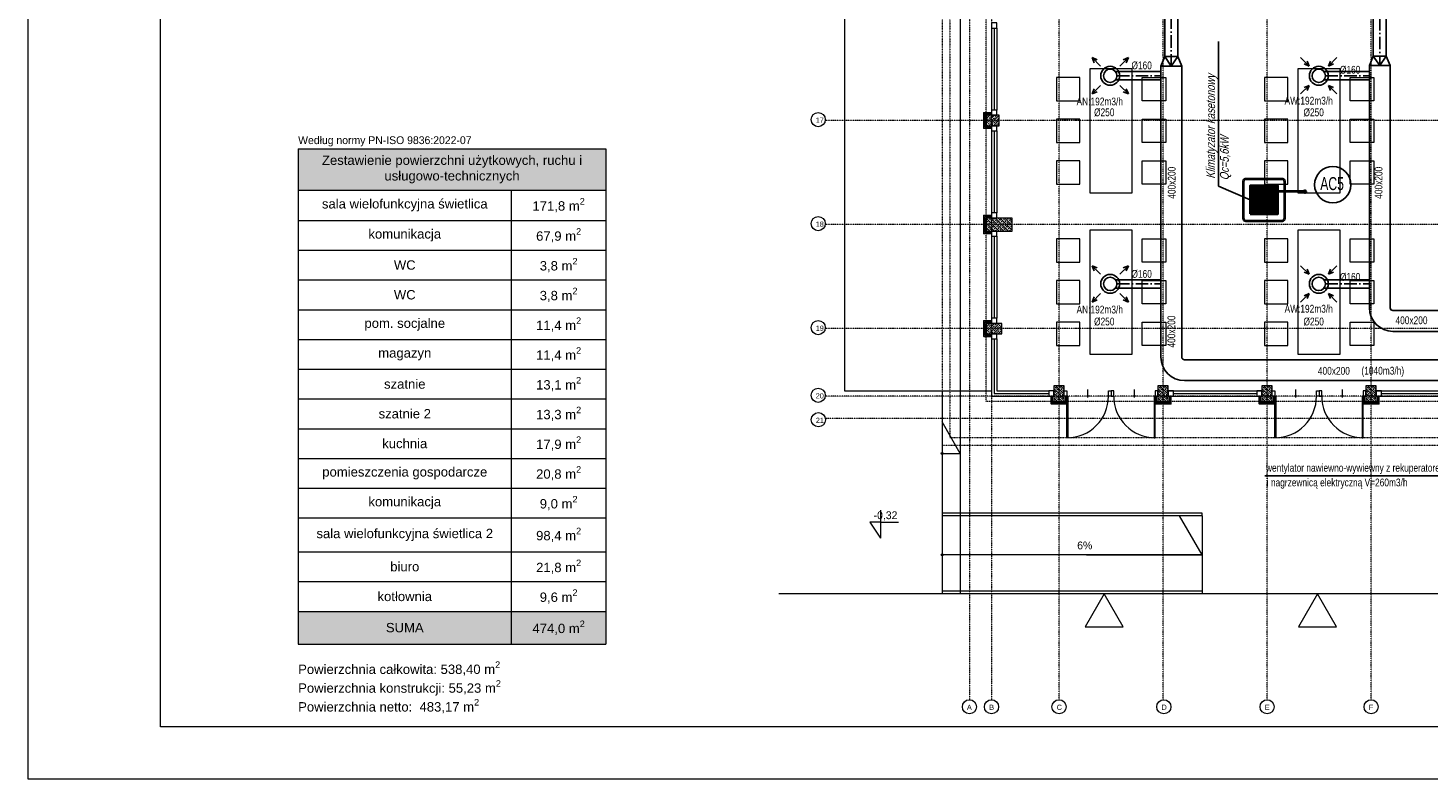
# Model space of a CAD drawing. Header units: millimetres. Extents: x 49908 to 79848, y -11883 to -3092.
# Tile 188 of 222: x 73908 to 76600, y -7293 to -5849. Entities that reach past the tile are written whole.
import ezdxf
from ezdxf.enums import TextEntityAlignment as Align

# ---------------------------------------------------------------- set-up
doc = ezdxf.new("R2010")
doc.units = ezdxf.units.MM
for name, pattern in [('0.5_0.5', [10, 5, -5]), ('ACAD_ISO10W100', [18, 12, -3, 0, -3]), ('AUSGEZOGEN', [0]), ('DASHDOT', [1, 0.5, -0.25, 0, -0.25]), ('DASHED', [19.05, 12.7, -6.35])]:
    doc.linetypes.add(name, pattern=pattern)
doc.layers.get('0').update_dxf_attribs({"color": 9, "lineweight": 9})
for name, color, linetype, lineweight in [('A stolarka', 9, 'Continuous', 9), ('A wyp ruchome', 9, 'Continuous', 9), ('A_CIENKA', 9, 'Continuous', 9), ('A_IZOLACJA', 9, 'ZIGZAG', 9), ('A_KONSTRUKCJA', 9, 'Continuous', 25), ('A_OSIE', 9, 'DASHDOT', 9), ('A_PRZERYW', 9, 'DASHED', 9), ('A_WIDOK', 9, 'Continuous', 9), ('S_Klimatyzacja', 4, 'Continuous', 40), ('\x9dciany', 9, 'Continuous', 9)]:
    doc.layers.add(name, color=color, linetype=linetype, lineweight=lineweight)
doc.layers.add('A_WYMIAR', color=9, linetype='Continuous', lineweight=5, transparency=0.2)
doc.layers.add('S_Opis CO', color=2, linetype='Continuous')
for name, color, linetype, true_color in [('S_W_Opis', 7, 'Continuous', 0xb000eb), ('S_W_went nawiewna', 7, 'Continuous', 0x129b2b), ('S_W_went wywiewna', 7, 'Continuous', 0xdf5d0c)]:
    doc.layers.add(name, color=color, linetype=linetype, true_color=true_color)
doc.styles.add('Arial', font='arial.ttf')
doc.styles.add('ROMANS', font='romanpl.shx', dxfattribs={"bigfont": 'romanbigpl.shx'})
doc.linetypes.add('ZIGZAG', pattern='A,0.00254,-5.08,[131,ltypeshp.shx,S=5.08,R=0,X=-5.08,Y=0],-10.16,[131,ltypeshp.shx,S=5.08,R=180,X=5.08,Y=0],-5.08', length=20.32254)

# ---------------------------------------------------------------- blocks, each defined once
blk = doc.blocks.new('*T6')
at = {"layer": 'A_CIENKA', "color": 0, "lineweight": -2, "transparency": 16777216}
for p, q in [((0, 0), (591.9, 0)), ((0, 0), (0, -952.1)), ((591.9, 0), (591.9, -952.1)), ((0, -79.2), (591.9, -79.2)), ((409.9, -79.2), (409.9, -952.1)), ((0, -137.7), (591.9, -137.7)), ((0, -194.9), (591.9, -194.9)), ((0, -252.1), (591.9, -252.1)), ((0, -309.3), (591.9, -309.3)), ((0, -366.5), (591.9, -366.5)), ((0, -423.7), (591.9, -423.7)), ((0, -480.8), (591.9, -480.8)), ((0, -538), (591.9, -538)), ((0, -595.2), (591.9, -595.2)), ((0, -652.4), (591.9, -652.4)), ((0, -709.6), (591.9, -709.6)), ((0, -774.8), (591.9, -774.8)), ((0, -832), (591.9, -832)), ((0, -889.2), (591.9, -889.2)), ((0, -952.1), (591.9, -952.1))]:
    blk.add_line(p, q, dxfattribs=at)
at = {"layer": 'A_CIENKA', "color": 9, "true_color": 0xc7c8ca}
for points in [[(0, 0), (591.9, 0), (0, -79.2), (591.9, -79.2)], [(0, -889.2), (409.9, -889.2), (0, -952.1), (409.9, -952.1)], [(409.9, -889.2), (591.9, -889.2), (409.9, -952.1), (591.9, -952.1)]]:
    blk.add_solid(points, dxfattribs=at)
at = {"layer": 'A_CIENKA', "color": 0, "transparency": 16777216, "char_height": 18, "attachment_point": 5, "style": 'Arial'}
for s, insert, width in [('Zestawienie powierzchni użytkowych, ruchu i usługowo-technicznych', (295.9, -39.6), 580.445), ('sala wielofunkcyjna świetlica', (205, -108.4), 398.493), ('\\A1;171,8 m{\\H0.7x;\\S2^ ;}', (500.9, -108.4), 170.515), ('komunikacja', (205, -166.3), 398.493), ('\\A1;67,9 m{\\H0.7x;\\S2^ ;}', (500.9, -166.3), 170.515), ('WC', (205, -223.5), 398.493), ('\\A1;3,8 m{\\H0.7x;\\S2^ ;}', (500.9, -223.5), 170.515), ('WC', (205, -280.7), 398.493), ('\\A1;3,8 m{\\H0.7x;\\S2^ ;}', (500.9, -280.7), 170.515), ('\\A1;11,4 m{\\H0.7x;\\S2^ ;}', (500.9, -337.9), 170.515), ('pom. socjalne', (205, -337.9), 398.493), ('magazyn', (205, -395.1), 398.493), ('\\A1;11,4 m{\\H0.7x;\\S2^ ;}', (500.9, -395.1), 170.515), ('szatnie', (205, -452.3), 398.493), ('\\A1;13,1 m{\\H0.7x;\\S2^ ;}', (500.9, -452.3), 170.515), ('szatnie 2', (205, -509.4), 398.493), ('\\A1;13,3 m{\\H0.7x;\\S2^ ;}', (500.9, -509.4), 170.515), ('kuchnia', (205, -566.6), 398.493), ('\\A1;17,9 m{\\H0.7x;\\S2^ ;}', (500.9, -566.6), 170.515), ('pomieszczenia gospodarcze', (205, -623.8), 398.493), ('\\A1;20,8 m{\\H0.7x;\\S2^ ;}', (500.9, -623.8), 170.515), ('komunikacja', (205, -681), 398.493), ('\\A1;9,0 m{\\H0.7x;\\S2^ ;}', (500.9, -681), 170.515), ('\\A1;98,4 m{\\H0.7x;\\S2^ ;}', (500.9, -742.2), 170.515), ('sala wielofunkcyjna świetlica 2 ', (205, -742.2), 398.493), ('biuro', (205, -803.4), 398.493), ('\\A1;21,8 m{\\H0.7x;\\S2^ ;}', (500.9, -803.4), 170.515), ('kotłownia', (205, -860.6), 398.493), ('\\A1;9,6 m{\\H0.7x;\\S2^ ;}', (500.9, -860.6), 170.515), ('SUMA', (205, -920.6), 398.493), ('\\A1;474,0 m{\\H0.7x;\\S2^ ;}', (500.9, -920.6), 170.515)]:
    blk.add_mtext(s, dxfattribs=dict(at, insert=insert, width=width))

msp = doc.modelspace()

# ---------------------------------------------------------------- hatches: boundary and pattern name
at = {"lineweight": 5, "ltscale": 0.25}
h = msp.add_hatch(dxfattribs=at)
h.set_pattern_fill('ANSI33', color=256, style=0)
h.set_pattern_definition([(45, (75750.4694, -6041.6265), (-4.4901, 4.4901), []), (45, (75754.9595, -6041.6265), (-4.4901, 4.4901), [3.175, -1.5875])])
h.paths.add_polyline_path([(75750.5, -6016.6), (75750.5, -6036.6), (75775.5, -6036.6), (75775.5, -6016.6)])
h = msp.add_hatch(dxfattribs=at)
h.set_pattern_fill('ANSI33', color=256, angle=90, style=0)
h.set_pattern_definition([(135, (75775.4694, -6239.1265), (-4.4901, -4.4901), []), (135, (75775.4694, -6234.6363), (-4.4901, -4.4901), [3.175, -1.5875])])
h.paths.add_polyline_path([(75750.5, -6239.1), (75800.5, -6239.1), (75800.5, -6214.1), (75750.5, -6214.1)])
h = msp.add_hatch(dxfattribs=at)
h.set_pattern_fill('ANSI33', color=256, style=0)
h.set_pattern_definition([(45, (75750.4694, -6441.6265), (-4.4901, 4.4901), []), (45, (75754.9595, -6441.6265), (-4.4901, 4.4901), [3.175, -1.5875])])
h.paths.add_polyline_path([(75750.5, -6416.6), (75750.5, -6436.6), (75780.5, -6436.6), (75780.5, -6416.6)])
h = msp.add_hatch(dxfattribs=at)
h.set_pattern_fill('ANSI33', color=256, angle=90, style=0)
h.set_pattern_definition([(135, (75905.4694, -6566.6265), (-4.4901, -4.4901), []), (135, (75905.4694, -6562.1363), (-4.4901, -4.4901), [3.175, -1.5875])])
h.paths.add_polyline_path([(75880.5, -6566.6), (75900.5, -6566.6), (75900.5, -6536.6), (75880.5, -6536.6)])
h = msp.add_hatch(dxfattribs=at)
h.set_pattern_fill('ANSI33', color=256, angle=90, style=0)
h.set_pattern_definition([(135, (76105.4694, -6566.6265), (-4.4901, -4.4901), []), (135, (76105.4694, -6562.1363), (-4.4901, -4.4901), [3.175, -1.5875])])
h.paths.add_polyline_path([(76080.5, -6566.6), (76100.5, -6566.6), (76100.5, -6536.6), (76080.5, -6536.6)])
h = msp.add_hatch(dxfattribs=at)
h.set_pattern_fill('ANSI33', color=256, angle=90, style=0)
h.set_pattern_definition([(135, (76305.4694, -6566.6265), (-4.4901, -4.4901), []), (135, (76305.4694, -6562.1363), (-4.4901, -4.4901), [3.175, -1.5875])])
h.paths.add_polyline_path([(76280.5, -6566.6), (76300.5, -6566.6), (76300.5, -6536.6), (76280.5, -6536.6)])
h = msp.add_hatch(dxfattribs=at)
h.set_pattern_fill('ANSI33', color=256, angle=90, style=0)
h.set_pattern_definition([(135, (76505.4694, -6566.6265), (-4.4901, -4.4901), []), (135, (76505.4694, -6562.1363), (-4.4901, -4.4901), [3.175, -1.5875])])
h.paths.add_polyline_path([(76480.5, -6566.6), (76500.5, -6566.6), (76500.5, -6536.6), (76480.5, -6536.6)])
at = {"layer": 'S_Klimatyzacja'}
h = msp.add_hatch(dxfattribs=at)
h.set_pattern_fill('ANSI37', color=1)
h.set_pattern_definition([(45, (-4053.677, -2168.5148), (-2.24506403, 2.24506403), []), (135, (-4053.677, -2168.5148), (-2.24506403, -2.24506403), [])])
h.paths.add_polyline_path([(76257.6, -6206.2), (76311.4, -6206.2), (76311.4, -6152.4), (76257.6, -6152.4)])

# ---------------------------------------------------------------- linework, layer by layer
for points in [[(75750.5, -6016.6), (75750.5, -6036.6), (75775.5, -6036.6), (75775.5, -6016.6)], [(75750.5, -6239.1), (75800.5, -6239.1), (75800.5, -6214.1), (75750.5, -6214.1)], [(75750.5, -6416.6), (75750.5, -6436.6), (75780.5, -6436.6), (75780.5, -6416.6)], [(75880.5, -6566.6), (75900.5, -6566.6), (75900.5, -6536.6), (75880.5, -6536.6)], [(76080.5, -6566.6), (76100.5, -6566.6), (76100.5, -6536.6), (76080.5, -6536.6)], [(76280.5, -6566.6), (76300.5, -6566.6), (76300.5, -6536.6), (76280.5, -6536.6)], [(76480.5, -6566.6), (76500.5, -6566.6), (76500.5, -6536.6), (76480.5, -6536.6)]]:
    msp.add_lwpolyline(points, close=True)
at = {"layer": 'A stolarka', "linetype": 'AUSGEZOGEN', "lineweight": 0}
for p, q in [((75945.5, -6559.1), (75945.5, -6544.1)), ((76035.5, -6559.1), (76035.5, -6544.1)), ((76345.5, -6559.1), (76345.5, -6544.1)), ((76435.5, -6559.1), (76435.5, -6544.1))]:
    msp.add_line(p, q, dxfattribs=at)
at = {"layer": 'A stolarka'}
for points in [[(75760.5, -5839.1), (75760.5, -6016.6)], [(75770.5, -5849.1), (75770.5, -5839.1), (75760.5, -5839.1), (75760.5, -5849.1), (75770.5, -5849.1)], [(75765.5, -5849.1), (75765.5, -6006.6)], [(75770.5, -5849.1), (75770.5, -6006.6)], [(75770.5, -6016.6), (75770.5, -6006.6), (75760.5, -6006.6), (75760.5, -6016.6), (75770.5, -6016.6)], [(75760.5, -6036.6), (75760.5, -6214.1)], [(75770.5, -6046.6), (75770.5, -6036.6), (75760.5, -6036.6), (75760.5, -6046.6), (75770.5, -6046.6)], [(75765.5, -6046.6), (75765.5, -6204.1)], [(75770.5, -6046.6), (75770.5, -6204.1)], [(75770.5, -6214.1), (75770.5, -6204.1), (75760.5, -6204.1), (75760.5, -6214.1), (75770.5, -6214.1)], [(75760.5, -6239.1), (75760.5, -6416.6)], [(75770.5, -6249.1), (75770.5, -6239.1), (75760.5, -6239.1), (75760.5, -6249.1), (75770.5, -6249.1)], [(75765.5, -6249.1), (75765.5, -6406.6)], [(75770.5, -6249.1), (75770.5, -6406.6)], [(75770.5, -6416.6), (75770.5, -6406.6), (75760.5, -6406.6), (75760.5, -6416.6), (75770.5, -6416.6)], [(75760.5, -6436.6), (75760.5, -6556.6), (75880.5, -6556.6)], [(75770.5, -6446.6), (75770.5, -6436.6), (75760.5, -6436.6), (75760.5, -6446.6), (75770.5, -6446.6)], [(75765.5, -6446.6), (75765.5, -6551.6), (75870.5, -6551.6)], [(75770.5, -6446.6), (75770.5, -6546.6), (75870.5, -6546.6)], [(75880.5, -6556.6), (75880.5, -6546.6), (75870.5, -6546.6), (75870.5, -6556.6), (75880.5, -6556.6)], [(76100.5, -6546.6), (76280.5, -6546.6)], [(76110.5, -6556.6), (76110.5, -6546.6), (76100.5, -6546.6), (76100.5, -6556.6), (76110.5, -6556.6)], [(76100.5, -6556.6), (76280.5, -6556.6)], [(76110.5, -6551.6), (76270.5, -6551.6)], [(76280.5, -6556.6), (76280.5, -6546.6), (76270.5, -6546.6), (76270.5, -6556.6), (76280.5, -6556.6)], [(76500.5, -6546.6), (76680.5, -6546.6)], [(76510.5, -6556.6), (76510.5, -6546.6), (76500.5, -6546.6), (76500.5, -6556.6), (76510.5, -6556.6)], [(76500.5, -6556.6), (76680.5, -6556.6)], [(76510.5, -6551.6), (76670.5, -6551.6)]]:
    msp.add_lwpolyline(points, dxfattribs=at)
at = {"layer": 'A stolarka', "linetype": 'AUSGEZOGEN', "lineweight": 0}
for points in [[(75900.5, -6546.6), (75905.5, -6546.6), (75905.5, -6556.6), (75900.5, -6556.6)], [(75905.5, -6556.6), (75907.5, -6556.6), (75907.5, -6636.6), (75905.5, -6636.6)], [(75985.5, -6546.6), (75990.5, -6546.6), (75990.5, -6556.6), (75985.5, -6556.6)], [(75995.5, -6546.6), (75990.5, -6546.6), (75990.5, -6556.6), (75995.5, -6556.6)], [(76075.5, -6556.6), (76073.5, -6556.6), (76073.5, -6636.6), (76075.5, -6636.6)], [(76080.5, -6546.6), (76075.5, -6546.6), (76075.5, -6556.6), (76080.5, -6556.6)], [(76300.5, -6546.6), (76305.5, -6546.6), (76305.5, -6556.6), (76300.5, -6556.6)], [(76305.5, -6556.6), (76307.5, -6556.6), (76307.5, -6636.6), (76305.5, -6636.6)], [(76385.5, -6546.6), (76390.5, -6546.6), (76390.5, -6556.6), (76385.5, -6556.6)], [(76395.5, -6546.6), (76390.5, -6546.6), (76390.5, -6556.6), (76395.5, -6556.6)], [(76475.5, -6556.6), (76473.5, -6556.6), (76473.5, -6636.6), (76475.5, -6636.6)], [(76480.5, -6546.6), (76475.5, -6546.6), (76475.5, -6556.6), (76480.5, -6556.6)]]:
    msp.add_lwpolyline(points, close=True, dxfattribs=at)
for centre, start, end in [((75905.5, -6556.6), 270, 0), ((76075.5, -6556.6), 180, 270), ((76305.5, -6556.6), 270, 0), ((76475.5, -6556.6), 180, 270)]:
    msp.add_arc(centre, 80, start, end, dxfattribs=at)
at = {"layer": 'A wyp ruchome'}
for points in [[(75930.5, -5944.1), (75885.5, -5944.1), (75885.5, -5989.1), (75930.5, -5989.1)], [(76030.5, -5926.6), (76030.5, -6166.6), (75950.5, -6166.6), (75950.5, -5926.6)], [(76050.5, -5944.1), (76095.5, -5944.1), (76095.5, -5989.1), (76050.5, -5989.1)], [(76330.5, -5944.1), (76285.5, -5944.1), (76285.5, -5989.1), (76330.5, -5989.1)], [(76430.5, -5926.6), (76430.5, -6166.6), (76350.5, -6166.6), (76350.5, -5926.6)], [(76450.5, -5944.1), (76495.5, -5944.1), (76495.5, -5989.1), (76450.5, -5989.1)], [(75930.5, -6024.1), (75885.5, -6024.1), (75885.5, -6069.1), (75930.5, -6069.1)], [(76050.5, -6024.1), (76095.5, -6024.1), (76095.5, -6069.1), (76050.5, -6069.1)], [(76330.5, -6024.1), (76285.5, -6024.1), (76285.5, -6069.1), (76330.5, -6069.1)], [(76450.5, -6024.1), (76495.5, -6024.1), (76495.5, -6069.1), (76450.5, -6069.1)], [(75930.5, -6104.1), (75885.5, -6104.1), (75885.5, -6149.1), (75930.5, -6149.1)], [(76050.5, -6104.1), (76095.5, -6104.1), (76095.5, -6149.1), (76050.5, -6149.1)], [(76330.5, -6104.1), (76285.5, -6104.1), (76285.5, -6149.1), (76330.5, -6149.1)], [(76450.5, -6104.1), (76495.5, -6104.1), (76495.5, -6149.1), (76450.5, -6149.1)], [(76030.5, -6236.6), (76030.5, -6476.6), (75950.5, -6476.6), (75950.5, -6236.6)], [(76430.5, -6236.6), (76430.5, -6476.6), (76350.5, -6476.6), (76350.5, -6236.6)], [(75930.5, -6254.1), (75885.5, -6254.1), (75885.5, -6299.1), (75930.5, -6299.1)], [(76050.5, -6254.1), (76095.5, -6254.1), (76095.5, -6299.1), (76050.5, -6299.1)], [(76330.5, -6254.1), (76285.5, -6254.1), (76285.5, -6299.1), (76330.5, -6299.1)], [(76450.5, -6254.1), (76495.5, -6254.1), (76495.5, -6299.1), (76450.5, -6299.1)], [(75930.5, -6334.1), (75885.5, -6334.1), (75885.5, -6379.1), (75930.5, -6379.1)], [(76050.5, -6334.1), (76095.5, -6334.1), (76095.5, -6379.1), (76050.5, -6379.1)], [(76330.5, -6334.1), (76285.5, -6334.1), (76285.5, -6379.1), (76330.5, -6379.1)], [(76450.5, -6334.1), (76495.5, -6334.1), (76495.5, -6379.1), (76450.5, -6379.1)], [(75930.5, -6414.1), (75885.5, -6414.1), (75885.5, -6459.1), (75930.5, -6459.1)], [(76050.5, -6414.1), (76095.5, -6414.1), (76095.5, -6459.1), (76050.5, -6459.1)], [(76330.5, -6414.1), (76285.5, -6414.1), (76285.5, -6459.1), (76330.5, -6459.1)], [(76450.5, -6414.1), (76495.5, -6414.1), (76495.5, -6459.1), (76450.5, -6459.1)]]:
    msp.add_lwpolyline(points, close=True, dxfattribs=at)
at = {"layer": 'A_CIENKA'}
for p, q in [((75700.5, -4816.6), (75700.5, -6546.6)), ((75546.8, -6776), (75546.8, -6829.4)), ((75546.8, -6798.6), (75526.8, -6798.6)), ((75526.8, -6798.6), (75546.8, -6829.4)), ((75546.8, -6798.6), (75581.7, -6798.6)), ((78200.5, -6936.6), (75351.5, -6936.6)), ((76165.5, -6931.6), (75665.5, -6931.6))]:
    msp.add_line(p, q, dxfattribs=at)
at = {"layer": 'A_CIENKA', "color": 7, "true_color": 0xffffff}
msp.add_lwpolyline([(73907.7, -3092.1), (79847.7, -3092.1), (79847.7, -7292.6), (73907.7, -7292.6), (73907.7, -3092.1)], dxfattribs=at)
at = {"layer": 'A_CIENKA', "color": 2}
msp.add_lwpolyline([(74162.2, -3192.1), (79747.7, -3192.1), (79747.7, -7192.6), (74162.2, -7192.6)], close=True, dxfattribs=at)
at = {"layer": 'A_CIENKA'}
for points in [[(75976.9, -6936.6), (75940.3, -7000), (76013.5, -7000)], [(76387.6, -6936.6), (76351, -7000), (76424.2, -7000)]]:
    msp.add_lwpolyline(points, close=True, dxfattribs=at)
at = {"layer": 'A_IZOLACJA', "ltscale": 0.005}
for points in [[(75760.5, -6039.1), (75748, -6039.1), (75748, -6014.1), (75760.5, -6014.1)], [(75760.5, -6241.6), (75748, -6241.6), (75748, -6211.6), (75760.5, -6211.6)], [(75760.5, -6439.1), (75748, -6439.1), (75748, -6414.1), (75760.5, -6414.1)], [(75903, -6556.6), (75903, -6569.1), (75878, -6569.1), (75878, -6556.6)], [(76103, -6556.6), (76103, -6569.1), (76078, -6569.1), (76078, -6556.6)], [(76303, -6556.6), (76303, -6569.1), (76278, -6569.1), (76278, -6556.6)], [(76503, -6556.6), (76503, -6569.1), (76478, -6569.1), (76478, -6556.6)]]:
    msp.add_lwpolyline(points, dxfattribs=at)
at = {"layer": 'A_KONSTRUKCJA'}
for points in [[(75760.5, -6041.6), (75745.5, -6041.6), (75745.5, -6011.6), (75760.5, -6011.6)], [(75760.5, -6244.1), (75745.5, -6244.1), (75745.5, -6209.1), (75760.5, -6209.1)], [(75760.5, -6441.6), (75745.5, -6441.6), (75745.5, -6411.6), (75760.5, -6411.6)], [(75905.5, -6556.6), (75905.5, -6571.6), (75875.5, -6571.6), (75875.5, -6556.6)], [(76105.5, -6556.6), (76105.5, -6571.6), (76075.5, -6571.6), (76075.5, -6556.6)], [(76305.5, -6556.6), (76305.5, -6571.6), (76275.5, -6571.6), (76275.5, -6556.6)], [(76505.5, -6556.6), (76505.5, -6571.6), (76475.5, -6571.6), (76475.5, -6556.6)]]:
    msp.add_lwpolyline(points, dxfattribs=at)
at = {"layer": 'A_OSIE', "ltscale": 0.3, "transparency": 33554559}
for p, q in [((75718, -3903), (75718, -7140.1)), ((75760.5, -3903), (75760.5, -7140.1)), ((75890.5, -7140.1), (75890.2, -3903)), ((76090.5, -7140.1), (76090.5, -3902.9)), ((76290.5, -7140.1), (76290.5, -3903)), ((76490.5, -7140.1), (76490.5, -3903)), ((78341.8, -6026.6), (75440.8, -6026.6)), ((78341.8, -6226.6), (75440.8, -6226.6)), ((78341.8, -6426.6), (75440.8, -6426.6)), ((78341.8, -6556.6), (75440.8, -6556.6)), ((75440.8, -6599.1), (78342.2, -6599.1))]:
    msp.add_line(p, q, dxfattribs=at)
at = {"layer": 'A_PRZERYW', "ltscale": 0.01}
msp.add_lwpolyline([(76680.5, -6566.6), (75750.5, -6566.6), (75750.5, -4643.6)], dxfattribs=at)
at = {"layer": 'A_WIDOK', "linetype": '0.5_0.5', "ltscale": 0.02}
for p, q in [((75665.5, -4636.6), (75665.5, -6651.6)), ((75680.5, -4636.6), (75680.5, -6636.6)), ((76680.5, -6636.6), (75680.5, -6636.6)), ((76680.5, -6651.6), (75665.5, -6651.6))]:
    msp.add_line(p, q, dxfattribs=at)
at = {"layer": 'A_WYMIAR', "ltscale": 0.5}
for p, q in [((76165.5, -6786.6), (76165.5, -6781.6)), ((75665.5, -6786.6), (75665.5, -6936.6)), ((76165.5, -6786.6), (76165.5, -6936.6)), ((76165.5, -6861.6), (75665.5, -6861.6))]:
    msp.add_line(p, q, dxfattribs=at)
at = {"layer": 'A_WYMIAR'}
for centre in [(75427.3, -6024.9), (75427.3, -6224.9), (75427.3, -6424.9), (75427.3, -6554.9), (75427.5, -6601.9), (75718, -7153.7), (75760.5, -7153.7), (75890.3, -7153.7), (76091.9, -7153.7), (76290.5, -7153.7), (76490.5, -7153.7)]:
    msp.add_circle(centre, 13.6, dxfattribs=at)
at = {"layer": 'S_Klimatyzacja'}
msp.add_line((76362.9, -6163.2), (76311.4, -6163.2), dxfattribs=at)
at = {"layer": 'S_Klimatyzacja', "color": 3}
msp.add_lwpolyline([(76249.3, -6219.3), (76319.8, -6219.3, 0.414214), (76324.5, -6214.6), (76324.5, -6144.1, 0.414214), (76319.8, -6139.3), (76249.3, -6139.3, 0.414214), (76244.5, -6144.1), (76244.5, -6214.6, 0.414214)], format="xyb", close=True, dxfattribs=at)
msp.add_lwpolyline([(76257.6, -6206.2), (76311.4, -6206.2), (76311.4, -6152.4), (76257.6, -6152.4)], close=True, dxfattribs=at)
at = {"layer": 'S_Klimatyzacja', "ltscale": 0.01}
msp.add_circle((76362.9, -6163.2), 2.27, dxfattribs=at)
at = {"layer": 'S_Opis CO', "color": 3, "ltscale": 0.1}
msp.add_line((76197.1, -6152.8), (76197.1, -5874.7), dxfattribs=at)
at = {"layer": 'S_Opis CO', "color": 1, "ltscale": 0.1}
msp.add_line((76197.1, -6152.8), (76257.6, -6179.3), dxfattribs=at)
at = {"layer": 'S_Opis CO', "color": 3}
msp.add_circle((76416.8, -6150.1), 35, dxfattribs=at)
at = {"layer": 'S_W_Opis', "color": 3, "ltscale": 0.1}
msp.add_line((76286.2, -6709.6), (76807.3, -6709.6), dxfattribs=at)
at = {"layer": 'S_W_went nawiewna', "color": 1, "linetype": 'ACAD_ISO10W100', "ltscale": 2}
for p, q in [((76106.2, -5140.7), (76106.2, -5922)), ((76001.7, -5940.7), (76086.2, -5940.7)), ((76001.7, -6340.7), (76086.2, -6340.7))]:
    msp.add_line(p, q, dxfattribs=at)
at = {"layer": 'S_W_went nawiewna', "ltscale": 2}
for p, q in [((76118.7, -5524.8), (76118.7, -5903.9)), ((76093.7, -5548.7), (76093.7, -5903.9)), ((75953.9, -5905.8), (75963.5, -5909.8)), ((75953.9, -5905.8), (75957.9, -5915.5)), ((75953.9, -5905.8), (75970.1, -5922)), ((76023.7, -5905.8), (76007.5, -5922)), ((76023.7, -5905.8), (76014, -5909.8)), ((76023.7, -5905.8), (76019.7, -5915.5)), ((76093.7, -5903.9), (76086.2, -5922)), ((76086.2, -5922), (76126.2, -5922)), ((76086.2, -5922), (76086.2, -6481.4)), ((76118.7, -5903.9), (76093.7, -5903.9)), ((76093.7, -5903.9), (76106.2, -5922)), ((76106.2, -5922), (76118.7, -5903.9)), ((76126.2, -5922), (76118.7, -5903.9)), ((76126.2, -5922), (76126.2, -6481.4)), ((75998.9, -5932.7), (76086.2, -5932.7)), ((75998.9, -5948.7), (76086.2, -5948.7)), ((75953.9, -5975.6), (75970.1, -5959.4)), ((75953.9, -5975.6), (75957.9, -5965.9)), ((75953.9, -5975.6), (75963.5, -5971.6)), ((76023.7, -5975.6), (76007.5, -5959.4)), ((76023.7, -5975.6), (76014, -5971.6)), ((76023.7, -5975.6), (76019.7, -5965.9)), ((75953.9, -6305.8), (75963.5, -6309.8)), ((75953.9, -6305.8), (75957.9, -6315.5)), ((75953.9, -6305.8), (75970.1, -6322)), ((76023.7, -6305.8), (76007.5, -6322)), ((76023.7, -6305.8), (76014, -6309.8)), ((76023.7, -6305.8), (76019.7, -6315.5)), ((75998.9, -6332.7), (76086.2, -6332.7)), ((75998.9, -6348.7), (76086.2, -6348.7)), ((75953.9, -6375.6), (75970.1, -6359.4)), ((75953.9, -6375.6), (75957.9, -6365.9)), ((75953.9, -6375.6), (75963.5, -6371.6)), ((76023.7, -6375.6), (76007.5, -6359.4)), ((76023.7, -6375.6), (76014, -6371.6)), ((76023.7, -6375.6), (76019.7, -6365.9)), ((76131.5, -6486.7), (77210.2, -6486.7)), ((76131.5, -6526.7), (77210.2, -6526.7))]:
    msp.add_line(p, q, dxfattribs=at)
at = {"layer": 'S_W_went nawiewna'}
for centre, radius in [((75988.8, -5940.7), 18.2), ((75988.8, -5940.7), 12.9), ((75988.8, -6340.7), 18.2), ((75988.8, -6340.7), 12.9)]:
    msp.add_circle(centre, radius, dxfattribs=at)
at = {"layer": 'S_W_went nawiewna', "ltscale": 2}
for radius in [45.3, 5.27]:
    msp.add_arc((76131.5, -6481.4), radius, 180, 270, dxfattribs=at)
at = {"layer": 'S_W_went wywiewna', "color": 1, "linetype": 'ACAD_ISO10W100', "ltscale": 2}
for p, q in [((76507.1, -5540.7), (76507.1, -5921.1)), ((76402.8, -5940.7), (76487.1, -5940.7)), ((76402.8, -6340.7), (76487.1, -6340.7))]:
    msp.add_line(p, q, dxfattribs=at)
at = {"layer": 'S_W_went wywiewna', "ltscale": 2}
for p, q in [((76519.6, -5527.2), (76519.6, -5903)), ((76494.6, -5548.7), (76494.6, -5903)), ((76371.2, -5922), (76355, -5905.8)), ((76371.2, -5922), (76361.5, -5918)), ((76371.2, -5922), (76367.2, -5912.3)), ((76408.6, -5922), (76424.8, -5905.8)), ((76408.6, -5922), (76412.6, -5912.3)), ((76408.6, -5922), (76418.3, -5918)), ((76487.1, -5921.1), (76494.6, -5903)), ((76487.1, -5921.1), (76487.1, -6386.7)), ((76487.1, -5921.1), (76527.1, -5921.1)), ((76494.6, -5903), (76519.6, -5903)), ((76519.6, -5903), (76527.1, -5921.1)), ((76527.1, -5921.1), (76527.1, -6386.7)), ((76400, -5932.7), (76487.1, -5932.7)), ((76400, -5948.7), (76487.1, -5948.7)), ((76371.2, -5959.4), (76355, -5975.6)), ((76371.2, -5959.4), (76361.5, -5963.4)), ((76371.2, -5959.4), (76367.2, -5969.1)), ((76408.6, -5959.4), (76418.3, -5963.4)), ((76408.6, -5959.4), (76412.6, -5969.1)), ((76408.6, -5959.4), (76424.8, -5975.6)), ((76371.2, -6322), (76355, -6305.8)), ((76371.2, -6322), (76361.5, -6318)), ((76371.2, -6322), (76367.2, -6312.3)), ((76408.6, -6322), (76424.8, -6305.8)), ((76408.6, -6322), (76412.6, -6312.3)), ((76408.6, -6322), (76418.3, -6318)), ((76400, -6332.7), (76487.1, -6332.7)), ((76400, -6348.7), (76487.1, -6348.7)), ((76371.2, -6359.4), (76355, -6375.6)), ((76371.2, -6359.4), (76361.5, -6363.4)), ((76371.2, -6359.4), (76367.2, -6369.1)), ((76408.6, -6359.4), (76418.3, -6363.4)), ((76408.6, -6359.4), (76412.6, -6369.1)), ((76408.6, -6359.4), (76424.8, -6375.6)), ((76532.4, -6392), (77120.2, -6392)), ((76532.4, -6432), (77120.2, -6432))]:
    msp.add_line(p, q, dxfattribs=at)
at = {"layer": 'S_W_went wywiewna'}
for p, q in [((76494.6, -5903), (76507.1, -5921.1)), ((76507.1, -5921.1), (76519.6, -5903))]:
    msp.add_line(p, q, dxfattribs=at)
for centre, radius in [((76389.9, -5940.7), 18.2), ((76389.9, -5940.7), 12.9), ((76389.9, -6340.7), 18.2), ((76389.9, -6340.7), 12.9)]:
    msp.add_circle(centre, radius, dxfattribs=at)
at = {"layer": 'S_W_went wywiewna', "ltscale": 2}
for radius in [45.3, 5.27]:
    msp.add_arc((76532.4, -6386.7), radius, 180, 270, dxfattribs=at)
at = {"layer": '\x9dciany'}
for p, q in [((75478, -4816.6), (75478, -6546.6)), ((75478, -6546.6), (75760.5, -6546.6)), ((75665.5, -6546.6), (75665.5, -6786.6)), ((75700.5, -6546.6), (75700.5, -6786.6)), ((75700.5, -6666.6), (75665.5, -6606)), ((75665.5, -6666.6), (75700.5, -6666.6)), ((76165.5, -6781.6), (75665.5, -6781.6)), ((76165.5, -6786.6), (75665.5, -6786.6)), ((75700.5, -6786.6), (75700.5, -6936.6)), ((76165.5, -6861.6), (76122.2, -6786.6)), ((75943, -6861.6), (76165.5, -6861.6))]:
    msp.add_line(p, q, dxfattribs=at)
for centre in [(75665.5, -6666.6), (75665.5, -6861.6)]:
    msp.add_circle(centre, 2, dxfattribs=at)

# ---------------------------------------------------------------- block references
msp.add_blockref('*T6', (74427.2, -6081.1))

# ---------------------------------------------------------------- texts
at = {"ltscale": 0.5, "attachment_point": 1}
for s, insert, char_height, style in [('{\\Fromanpl,romanbigpl|c238;Według normy PN-ISO 9836:2022-07}', (74427.2, -6057), 15, 'ROMANS'), ('\\A1;Powierzchnia całkowita: 538,40 m{\\H0.7x;\\S2^ ;}\\PPowierzchnia konstrukcji: 55,23 m{\\H0.7x;\\S2^ ;}\\PPowierzchnia netto:  483,17 m{\\H0.7x;\\S2^ ;}', (74427.2, -7066.5), 18, 'Arial')]:
    msp.add_mtext_dynamic_manual_height_columns(s, width=539.959, gutter_width=66.9, heights=[0], dxfattribs=dict(at, insert=insert, char_height=char_height, style=style))
at = {"layer": 'A_CIENKA', "char_height": 15, "attachment_point": 1}
for s, insert in [('-0,32', (75533.8, -6778)), ('6%', (75925.3, -6836))]:
    msp.add_mtext_dynamic_manual_height_columns(s, width=45.778, gutter_width=17.5, heights=[0], dxfattribs=dict(at, insert=insert))
at = {"layer": 'A_WYMIAR', "char_height": 10, "attachment_point": 1, "style": 'Arial'}
for s, insert in [('17', (75422.5, -6021)), ('18', (75422.5, -6221)), ('19', (75422.5, -6421)), ('20', (75422.5, -6551)), ('21', (75422.7, -6598)), ('A', (75713.2, -7149.7)), (' B', (75752.2, -7149.7)), (' C', (75882, -7149.7)), (' D', (76083.6, -7149.7)), (' E', (76282.2, -7149.7)), (' F', (76482.2, -7149.7))]:
    msp.add_mtext_dynamic_manual_height_columns(s, width=473.698, gutter_width=1.25, heights=[0], dxfattribs=dict(at, insert=insert))
at = {"layer": 'S_Opis CO', "lineweight": 18, "style": 'ROMANS', "oblique": 15, "width": 0.8}
for s, p in [('Klimatyzator kasetonowy', (76190.4, -6138.7)), ('Qc=5,6kW', (76216.8, -6141.6))]:
    msp.add_text(s, height=17, rotation=90, dxfattribs=at).set_placement(p)
at = {"layer": 'S_Opis CO', "color": 3, "style": 'ROMANS', "width": 0.7}
msp.add_text('AC5', height=25, dxfattribs=at).set_placement((76415.4, -6148), align=Align.MIDDLE_CENTER)
at = {"layer": 'S_W_Opis', "lineweight": 18, "style": 'ROMANS', "width": 0.8}
for s, p in [('%%C160', (76029.6, -5928.2)), ('%%C160', (76430.5, -5936.6)), ('AN:192m3/h', (75924.1, -5997.6)), ('%%c250', (75957.7, -6018.4)), ('AW:192m3/h', (76324.1, -5996)), ('%%c250', (76360.4, -6018.4)), ('%%C160', (76029.6, -6329)), ('%%C160', (76430.5, -6334.8)), ('AW:192m3/h', (76324.1, -6396)), ('AN:192m3/h', (75924.1, -6397.6)), ('%%c250', (75957.7, -6420.6)), ('%%c250', (76360.4, -6420.6)), ('400x200', (76537.4, -6418.2)), ('400x200', (76388.1, -6515.4)), ('(1040m3/h)', (76471.9, -6515.1)), ('wentylator nawiewno-wywiewny z rekuperatorem (W4)', (76288.3, -6701.8)), ('i nagrzewnicą elektryczną V=260m3/h', (76289.8, -6730))]:
    msp.add_text(s, height=15, dxfattribs=at).set_placement(p)
for p in [(76114.5, -6177.1), (76512.3, -6177.1), (76113.9, -6463.1)]:
    msp.add_text('400x200', height=15, rotation=90, dxfattribs=at).set_placement(p)

doc.saveas('drawing.dxf')
